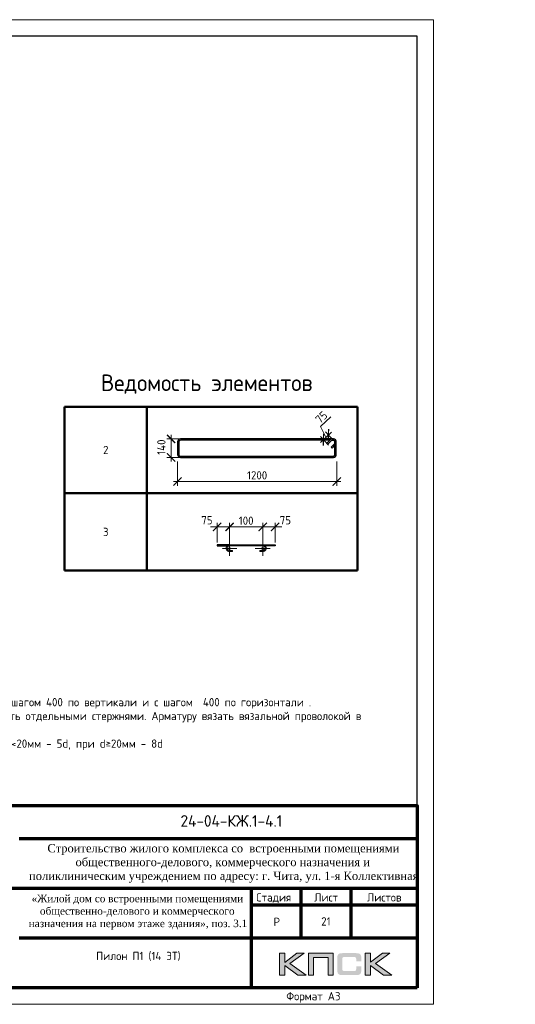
# Model space of a CAD drawing. Header units: millimetres. Extents: x 369815 to 1481759, y -423071 to -27917.
# Tile 52 of 256: x 527311 to 542256, y -330878 to -301178. Entities that reach past the tile are written whole.
import ezdxf
from ezdxf.enums import TextEntityAlignment as Align

# ---------------------------------------------------------------- set-up
doc = ezdxf.new("R2010")
doc.units = ezdxf.units.MM
doc.linetypes.add('CENTER2', pattern=[28.575, 19.05, -3.175, 3.175, -3.175])
doc.linetypes.add('GOST2.303 4', pattern=[7, 5, -2, 0])
for name, color, linetype, lineweight in [('Арм_шпильки', 143, 'Continuous', 18), ('Выноски', 20, 'Continuous', 20), ('Каркасы ригель', 3, 'Continuous', 0), ('Осевая', 10, 'CENTER2', 20), ('подоснова', 151, 'Continuous', 5), ('поз.', 2, 'Continuous', 25), ('размер', 1, 'Continuous', 25), ('РАЗМЕРЫ', 1, 'Continuous', 9), ('Рамка', 7, 'Continuous', 70), ('Текст', 7, 'Continuous', 25), ('ТОНКИЕ', 7, 'Continuous', 9)]:
    doc.layers.add(name, color=color, linetype=linetype, lineweight=lineweight)
doc.layers.add('Рамка печать', color=7, linetype='Continuous')
doc.layers.add('ТОЛСТЫЕ_ОСНОВНЫЕ', color=6, linetype='Continuous')
doc.styles.add('GOST 2.304', font='CS_Gost2304.shx')
doc.styles.add('GOST-2.304_Type-B', font='GOST_Common.ttf')
doc.styles.add('style1', font='GOST_Common.ttf', dxfattribs={"height": 500})
doc.styles.add('ГОСТ', font='GOST_Common.ttf')
doc.dimstyles.new('мой', dxfattribs={"dimscale": 100, "dimtxt": 2.5, "dimasz": 2.5, "dimexe": 1.25, "dimexo": 0.625, "dimtad": 1, "dimdec": 0, "dimtxsty": 'GOST-2.304_Type-B', "dimblk": 'ARCHTICK', "dimcen": 2.5, "dimdle": 2, "dimaunit": 1, "dimadec": 1, "dimazin": 2, "dimtfac": 1, "dimtdec": 0, "dimtmove": 1, "dimatfit": 3, "dimfxl": 1, "dimtfill": 1, "dimlwd": -1, "dimlwe": -1, "dimarcsym": 0})
doc.dimstyles.new('мой 25', dxfattribs={"dimscale": 100, "dimtxt": 2.5, "dimasz": 2.5, "dimexe": 1.25, "dimexo": 0.625, "dimtad": 1, "dimdec": 0, "dimlfac": 0.5, "dimtxsty": 'GOST-2.304_Type-B', "dimblk": 'ARCHTICK', "dimcen": 2.5, "dimdle": 1.25, "dimaunit": 1, "dimadec": 1, "dimazin": 2, "dimtfac": 1, "dimtdec": 0, "dimtmove": 1, "dimatfit": 3, "dimfxl": 6, "dimfxlon": 1, "dimtfill": 1, "dimlwd": -1, "dimlwe": -1, "dimarcsym": 0})

# ---------------------------------------------------------------- blocks, each defined once
blk = doc.blocks.new('*T1533')
at = {"layer": 'Выноски', "color": 0, "linetype": 'ByBlock', "lineweight": 50, "transparency": 16777216}
for p, q in [((0, 0), (8834, 0)), ((0, 0), (0, -4943)), ((2484, 0), (2484, -4943)), ((8834, 0), (8834, -4943)), ((0, -2606), (8834, -2606)), ((0, -4943), (8834, -4943))]:
    blk.add_line(p, q, dxfattribs=at)
at = {"layer": 'Выноски', "color": 0, "transparency": 16777216, "char_height": 250, "width": 2183.67, "attachment_point": 5, "style": 'GOST-2.304_Type-B'}
for s, insert in [('2', (1242, -1303)), ('3', (1242, -3774))]:
    blk.add_mtext(s, dxfattribs=dict(at, insert=insert))
blk = doc.blocks.new('*U121')
for p, q in [((-8, 0), (-7, 7.2)), ((-7, -7.2), (-8, 0)), ((-7, 7.2), (-4.2, 14)), ((-4.2, 14), (0.2, 19.8)), ((0.2, 19.8), (6, 24.2)), ((6, 24.2), (12.8, 27)), ((12.8, 27), (20, 28)), ((44, 28), (20, 28)), ((20, 20), (44, 20)), ((44, 20), (44, 28)), ((262.7, 28), (286.7, 28)), ((262.7, 20), (262.7, 28)), ((286.7, 20), (262.7, 20)), ((293.9, 27), (286.7, 28)), ((300.7, 24.2), (293.9, 27)), ((306.5, 19.8), (300.7, 24.2)), ((310.9, 14), (306.5, 19.8)), ((313.7, 7.2), (310.9, 14)), ((314.7, 0), (313.7, 7.2)), ((-4.2, -14), (-7, -7.2)), ((0.2, -19.8), (-4.2, -14)), ((6, -24.2), (0.2, -19.8)), ((12.8, -27), (6, -24.2)), ((20, -28), (12.8, -27)), ((20, -28), (286.7, -28)), ((286.7, -28), (293.9, -27)), ((293.9, -27), (300.7, -24.2)), ((300.7, -24.2), (306.5, -19.8)), ((306.5, -19.8), (310.9, -14)), ((310.9, -14), (313.7, -7.2)), ((313.7, -7.2), (314.7, 0))]:
    blk.add_line(p, q)
at = {"color": 0, "linetype": 'ByBlock', "lineweight": -2}
for p, q in [((0, 0), (0.7, 5.2)), ((0.7, 5.2), (2.7, 10)), ((2.7, 10), (5.9, 14.1)), ((5.9, 14.1), (10, 17.3)), ((10, 17.3), (14.8, 19.3)), ((14.8, 19.3), (20, 20)), ((291.8, 19.3), (286.7, 20)), ((296.7, 17.3), (291.8, 19.3)), ((300.8, 14.1), (296.7, 17.3)), ((304, 10), (300.8, 14.1)), ((306, 5.2), (304, 10)), ((306.7, 0), (306, 5.2)), ((0.7, -5.2), (0, 0)), ((2.7, -10), (0.7, -5.2)), ((5.9, -14.1), (2.7, -10)), ((10, -17.3), (5.9, -14.1)), ((14.8, -19.3), (10, -17.3)), ((20, -20), (14.8, -19.3)), ((20, -20), (286.7, -20)), ((286.7, -20), (291.8, -19.3)), ((291.8, -19.3), (296.7, -17.3)), ((296.7, -17.3), (300.8, -14.1)), ((300.8, -14.1), (304, -10)), ((304, -10), (306, -5.2)), ((306, -5.2), (306.7, 0))]:
    blk.add_line(p, q, dxfattribs=at)
at = {"style": 'GOST 2.304', "oblique": 15, "flags": 9}
for tag, p in [('ДИАМЕТР', (117.8, -62.2)), ('ДЛИНА', (118.1, -72.5)), ('ПОЗИЦИЯ', (118, -56.6)), ('КЛАСС', (118, -67.8)), ('МАССА', (118.7, -78.2))]:
    blk.add_attdef(tag, p, '', height=2.5, dxfattribs=at)
blk = doc.blocks.new('_ArchTick')
at = {"color": 0, "linetype": 'ByBlock', "const_width": 0.15}
blk.add_lwpolyline([(-0.5, -0.5), (0.5, 0.5)], dxfattribs=at)
blk = doc.blocks.new('*D1534')
at = {"layer": 'DEFPOINTS', "color": 0, "transparency": 16777216}
for p in [(534639, -316477), (533639, -317014), (534639, -317014)]:
    blk.add_point(p, dxfattribs=at)
at = {"layer": 'РАЗМЕРЫ', "color": 0, "linetype": 'Continuous', "transparency": 16777216}
for p, q in [((533439, -316477), (534839, -316477)), ((533639, -316952), (533639, -316352)), ((534639, -316951), (534639, -316352))]:
    blk.add_line(p, q, dxfattribs=at)
at = {"layer": 'РАЗМЕРЫ', "color": 0, "transparency": 16777216, "xscale": 250, "yscale": 250, "zscale": 250, "rotation": 180}
blk.add_blockref('_ArchTick', (533639, -316477), dxfattribs=at)
at = {"layer": 'РАЗМЕРЫ', "color": 0, "transparency": 16777216, "xscale": 250, "yscale": 250, "zscale": 250}
blk.add_blockref('_ArchTick', (534639, -316477), dxfattribs=at)
at = {"layer": 'РАЗМЕРЫ', "color": 0, "transparency": 16777216, "insert": (534139, -316289), "char_height": 250, "attachment_point": 5, "style": 'GOST-2.304_Type-B', "bg_fill": 3, "box_fill_scale": 1.1, "bg_fill_color": 256, "bg_fill_true_color": 13158600, "bg_fill_transparency": 0}
blk.add_mtext('100', dxfattribs=at)
blk = doc.blocks.new('*D1565')
at = {"layer": 'DEFPOINTS', "color": 0, "transparency": 16777216}
for p in [(533263, -317014), (533639, -317014)]:
    blk.add_point(p, dxfattribs=at)
at = {"layer": 'РАЗМЕРЫ', "color": 0, "linetype": 'Continuous', "transparency": 16777216}
for p, q in [((533839, -316477), (533063, -316477)), ((533263, -316951), (533263, -316352)), ((533639, -316952), (533639, -316352))]:
    blk.add_line(p, q, dxfattribs=at)
at = {"layer": 'РАЗМЕРЫ', "color": 0, "transparency": 16777216, "xscale": 250, "yscale": 250, "zscale": 250}
blk.add_blockref('_ArchTick', (533639, -316477), dxfattribs=at)
at = {"layer": 'РАЗМЕРЫ', "color": 0, "transparency": 16777216, "insert": (532956, -316275), "char_height": 250, "attachment_point": 5, "style": 'GOST-2.304_Type-B', "bg_fill": 3, "box_fill_scale": 1.1, "bg_fill_color": 256, "bg_fill_true_color": 13158600, "bg_fill_transparency": 0}
blk.add_mtext('75', dxfattribs=at)
at = {"layer": 'DEFPOINTS', "color": 0, "transparency": 16777216}
blk.add_point((533263, -316477), dxfattribs=at)
at = {"layer": 'РАЗМЕРЫ', "color": 0, "transparency": 16777216, "xscale": 250, "yscale": 250, "zscale": 250, "rotation": 180}
blk.add_blockref('_ArchTick', (533263, -316477), dxfattribs=at)
blk = doc.blocks.new('*D1566')
at = {"layer": 'DEFPOINTS', "color": 0, "transparency": 16777216}
for p in [(534639, -317014), (535015, -317014)]:
    blk.add_point(p, dxfattribs=at)
at = {"layer": 'РАЗМЕРЫ', "color": 0, "linetype": 'Continuous', "transparency": 16777216}
for p, q in [((534439, -316477), (535215, -316477)), ((534639, -316952), (534639, -316352)), ((535015, -316951), (535015, -316352))]:
    blk.add_line(p, q, dxfattribs=at)
at = {"layer": 'РАЗМЕРЫ', "color": 0, "transparency": 16777216, "xscale": 250, "yscale": 250, "zscale": 250, "rotation": 180}
blk.add_blockref('_ArchTick', (534639, -316477), dxfattribs=at)
at = {"layer": 'РАЗМЕРЫ', "color": 0, "transparency": 16777216, "insert": (535322, -316275), "char_height": 250, "attachment_point": 5, "style": 'GOST-2.304_Type-B', "bg_fill": 3, "box_fill_scale": 1.1, "bg_fill_color": 256, "bg_fill_true_color": 13158600, "bg_fill_transparency": 0}
blk.add_mtext('75', dxfattribs=at)
at = {"layer": 'DEFPOINTS', "color": 0, "transparency": 16777216}
blk.add_point((535015, -316477), dxfattribs=at)
at = {"layer": 'РАЗМЕРЫ', "color": 0, "transparency": 16777216, "xscale": 250, "yscale": 250, "zscale": 250}
blk.add_blockref('_ArchTick', (535015, -316477), dxfattribs=at)
blk = doc.blocks.new('*U122')
at = {"color": 0, "linetype": 'ByBlock', "lineweight": -2}
for p, q in [((-10, 1176.4), (-10, 12.5)), ((-10, 1169.4), (-10, 1176.4)), ((22, 1128), (-3.4, 1153.5)), ((0, 1169.4), (0, 1176.4)), ((0, 1150.1), (0, 12.5)), ((3.7, 1160.6), (29.1, 1135.1)), ((108.8, 1198.9), (12.5, 1198.9)), ((108.8, 1188.9), (12.5, 1188.9)), ((29.1, 1135.1), (22, 1128)), ((53.8, 1159.8), (28.3, 1185.2)), ((38.8, 1188.9), (60.9, 1166.9)), ((60.9, 1166.9), (53.8, 1159.8)), ((121.3, 12.5), (121.3, 1176.4)), ((131.3, 12.5), (131.3, 1176.4)), ((12.5, 0), (108.8, 0)), ((12.5, -10), (108.8, -10))]:
    blk.add_line(p, q, dxfattribs=at)
for centre, radius, start, end in [((12.5, 1176.4), 22.5, 90, 180), ((12.5, 1169.4), 22.5, 180, 225), ((12.5, 1176.4), 12.5, 90, 180), ((12.5, 1169.4), 12.5, 180, 225), ((19.5, 1176.4), 12.5, 45, 90), ((108.8, 1176.4), 22.5, 0, 90), ((108.8, 1176.4), 12.5, 0, 90), ((12.5, 12.5), 22.5, 180, 270), ((12.5, 12.5), 12.5, 180, 270), ((108.8, 12.5), 12.5, 270, 0), ((108.8, 12.5), 22.5, 270, 0)]:
    blk.add_arc(centre, radius, start, end, dxfattribs=at)
at = {"style": 'GOST 2.304', "oblique": 15, "flags": 9}
for tag, p in [('ДИАМЕТР', (-52.8, -63)), ('КЛАСС', (-53, -68.7)), ('ДЛИНА', (-52.5, -73.8)), ('ПОЗИЦИЯ', (-52.3, -58)), ('МАССА', (-52.3, -78.3))]:
    blk.add_attdef(tag, p, '', height=2.5, dxfattribs=at)
blk = doc.blocks.new('*D1543')
at = {"layer": 'DEFPOINTS', "color": 0, "transparency": 16777216}
for p in [(532070, -314154), (536870, -314292), (532070, -315109)]:
    blk.add_point(p, dxfattribs=at)
at = {"layer": 'РАЗМЕРЫ', "color": 0, "linetype": 'Continuous', "transparency": 16777216}
for p, q in [((532070, -314509), (532070, -315234)), ((536870, -314509), (536870, -315234)), ((536995, -315109), (531945, -315109))]:
    blk.add_line(p, q, dxfattribs=at)
at = {"layer": 'РАЗМЕРЫ', "color": 0, "transparency": 16777216, "xscale": 250, "yscale": 250, "zscale": 250, "rotation": 180}
blk.add_blockref('_ArchTick', (532070, -315109), dxfattribs=at)
at = {"layer": 'РАЗМЕРЫ', "color": 0, "transparency": 16777216, "xscale": 250, "yscale": 250, "zscale": 250}
blk.add_blockref('_ArchTick', (536870, -315109), dxfattribs=at)
at = {"layer": 'РАЗМЕРЫ', "color": 0, "transparency": 16777216, "insert": (534470, -314921), "char_height": 250, "attachment_point": 5, "style": 'GOST-2.304_Type-B', "bg_fill": 3, "box_fill_scale": 1.1, "bg_fill_color": 256, "bg_fill_true_color": 13158600, "bg_fill_transparency": 0}
blk.add_mtext('1200', dxfattribs=at)
blk = doc.blocks.new('*D1571')
at = {"layer": 'DEFPOINTS', "color": 0, "transparency": 16777216}
for p in [(531876, -313823), (533385, -313823), (533040, -314382)]:
    blk.add_point(p, dxfattribs=at)
at = {"layer": 'РАЗМЕРЫ', "color": 0, "linetype": 'Continuous', "transparency": 16777216}
for p, q in [((532476, -313823), (531751, -313823)), ((531876, -314507), (531876, -313698)), ((532476, -314382), (531751, -314382))]:
    blk.add_line(p, q, dxfattribs=at)
at = {"layer": 'РАЗМЕРЫ', "color": 0, "transparency": 16777216, "insert": (531583, -314071), "char_height": 250, "attachment_point": 5, "rotation": 90, "style": 'GOST-2.304_Type-B', "bg_fill": 3, "box_fill_scale": 1.1, "bg_fill_color": 256, "bg_fill_true_color": 13158600, "bg_fill_transparency": 0}
blk.add_mtext('140', dxfattribs=at)
at = {"layer": 'РАЗМЕРЫ', "color": 0, "transparency": 16777216, "xscale": 250, "yscale": 250, "zscale": 250}
for p, rotation in [((531876, -313823), 90), ((531876, -314382), 270)]:
    blk.add_blockref('_ArchTick', p, dxfattribs=dict(at, rotation=rotation))
blk = doc.blocks.new('*U78')
at = {"layer": 'ТОЛСТЫЕ_ОСНОВНЫЕ', "color": 6}
blk.add_lwpolyline([(20, 5), (415, 5), (415, 292), (20, 292)], close=True, dxfattribs=at)
at = {"layer": 'ТОНКИЕ'}
blk.add_lwpolyline([(0, 0), (420, 0), (420, 297), (0, 297)], close=True, dxfattribs=at)
at = {"layer": 'Текст', "style": 'style1'}
blk.add_text('Формат А3', height=2.5, dxfattribs=at).set_placement((375.57, 1.2))
blk = doc.blocks.new('штамп кж1.1')
at = {"layer": 'Рамка печать', "lineweight": 20}
h = blk.add_hatch(color=0, dxfattribs=at)
h.paths.add_polyline_path([(419458, -85094), (419234, -85094), (418867, -85370), (418867, -85094), (418712, -85094), (418712, -85757), (418867, -85757), (418867, -85466), (419264, -85757), (419512, -85757), (419019, -85406)])
h.paths.add_polyline_path([(419737, -85219), (420175, -85219), (420175, -85757), (420329, -85757), (420329, -85094), (420165, -85094), (419583, -85094), (419583, -85251), (419583, -85757), (419737, -85757)])
h.paths.add_polyline_path([(421451, -85091), (421295, -85091), (421295, -85754), (421451, -85754), (421451, -85462), (421847, -85754), (422095, -85754), (421602, -85403), (422041, -85091), (421818, -85091), (421451, -85367)])
blk.add_hatch(color=204, dxfattribs=at).paths.add_polyline_path([(421166, -85165), (421164, -85157), (421161, -85151), (421158, -85145), (421154, -85139), (421151, -85134), (421147, -85129), (421143, -85124), (421139, -85120), (421133, -85117), (421128, -85113), (421122, -85109), (421115, -85107), (421108, -85104), (421100, -85101), (421093, -85099), (421075, -85096), (421056, -85093), (421035, -85092), (421012, -85091), (420617, -85091), (420594, -85092), (420573, -85093), (420553, -85096), (420536, -85099), (420528, -85102), (420521, -85104), (420514, -85107), (420508, -85110), (420502, -85113), (420496, -85117), (420491, -85120), (420486, -85124), (420482, -85129), (420478, -85134), (420474, -85139), (420471, -85145), (420468, -85151), (420466, -85158), (420463, -85165), (420461, -85172), (420457, -85188), (420455, -85206), (420453, -85226), (420453, -85248), (420453, -85596), (420453, -85618), (420455, -85638), (420457, -85656), (420461, -85673), (420463, -85680), (420466, -85687), (420468, -85694), (420471, -85700), (420474, -85705), (420478, -85711), (420482, -85716), (420486, -85720), (420491, -85725), (420496, -85728), (420502, -85731), (420508, -85735), (420514, -85738), (420521, -85740), (420528, -85743), (420536, -85745), (420553, -85749), (420573, -85751), (420594, -85753), (420617, -85754), (421012, -85754), (421035, -85753), (421056, -85752), (421075, -85749), (421092, -85746), (421100, -85743), (421108, -85741), (421115, -85738), (421122, -85735), (421128, -85732), (421133, -85728), (421139, -85725), (421143, -85720), (421147, -85716), (421151, -85711), (421154, -85706), (421158, -85700), (421161, -85694), (421164, -85688), (421166, -85680), (421169, -85673), (421172, -85656), (421175, -85639), (421176, -85618), (421177, -85596), (421177, -85487), (421022, -85487), (421022, -85576), (421022, -85582), (421021, -85588), (421020, -85594), (421019, -85599), (421017, -85604), (421015, -85608), (421012, -85612), (421008, -85616), (421005, -85619), (421001, -85622), (420996, -85624), (420991, -85626), (420987, -85627), (420981, -85628), (420974, -85628), (420968, -85629), (420649, -85629), (420644, -85628), (420639, -85628), (420635, -85626), (420631, -85624), (420627, -85621), (420624, -85618), (420620, -85615), (420617, -85611), (420615, -85607), (420613, -85603), (420611, -85598), (420609, -85593), (420607, -85584), (420607, -85574), (420607, -85256), (420607, -85250), (420607, -85245), (420609, -85240), (420610, -85235), (420611, -85231), (420613, -85228), (420616, -85225), (420619, -85221), (420622, -85218), (420626, -85216), (420630, -85214), (420634, -85212), (420639, -85211), (420643, -85210), (420649, -85210), (420654, -85210), (420968, -85210), (420974, -85210), (420981, -85210), (420986, -85212), (420991, -85213), (420996, -85215), (421000, -85217), (421004, -85220), (421008, -85223), (421011, -85227), (421014, -85231), (421017, -85235), (421019, -85240), (421020, -85245), (421021, -85250), (421022, -85257), (421022, -85263), (421022, -85336), (421177, -85336), (421177, -85248), (421176, -85226), (421175, -85206), (421172, -85188), (421168, -85172)])
at = {"layer": 'Рамка', "color": 7}
for p, q in [((410858, -81634), (422858, -81634)), ((404358, -83134), (422858, -83134)), ((419358, -83134), (419358, -84634)), ((420858, -83134), (420858, -84634)), ((417858, -83634), (422858, -83634)), ((417858, -83634), (422858, -83634)), ((410858, -84634), (422858, -84634))]:
    blk.add_line(p, q, dxfattribs=at)
at = {"layer": 'Рамка'}
blk.add_line((417858, -83134), (417858, -86134), dxfattribs=at)
blk.add_lwpolyline([(422858, -86134), (404358, -86134), (404358, -80634), (422858, -80634)], close=True, dxfattribs=at)
at = {"layer": 'Рамка печать', "color": 0, "lineweight": 20}
for points in [[(418712, -85757), (418712, -85094), (418867, -85094), (418867, -85370), (419234, -85094), (419458, -85094), (419019, -85406), (419512, -85757), (419264, -85757), (418867, -85466), (418867, -85757), (418712, -85757)], [(419737, -85757), (419737, -85219), (420175, -85219), (420175, -85757), (420329, -85757), (420329, -85094), (420165, -85094), (419583, -85094), (419583, -85251), (419583, -85757), (419737, -85757)], [(421295, -85754), (421295, -85091), (421451, -85091), (421451, -85367), (421818, -85091), (422041, -85091), (421602, -85403), (422095, -85754), (421847, -85754), (421451, -85462), (421451, -85754), (421295, -85754)]]:
    blk.add_lwpolyline(points, close=True, dxfattribs=at)
at = {"layer": 'Текст', "color": 7, "style": 'ГОСТ'}
blk.add_text('24-04-КЖ.1-4.1', height=350, dxfattribs=at).set_placement((417259, -81103), align=Align.MIDDLE_CENTER)
for s, p in [('Стадия', (418009, -83534)), ('Лист', (419758, -83534)), ('Листов', (421350, -83534)), ('Р', (418530, -84272))]:
    blk.add_text(s, height=250, dxfattribs=at).set_placement(p)
at = {"layer": 'Текст', "color": 7, "attachment_point": 1, "style": 'ГОСТ'}
for s, width, heights, insert, char_height in [('\\pi594.35517;{\\fTimes New Roman|b0|i0|c204|p18;\\C256;Строительство жилого комплекса со  встроенными помещениями \\P\\pi1441.86779;общественного-делового, коммерческого назначения и \\P\\pi41.3631;поликлиническим учреждением по адресу: г. Чита, ул. 1-я Коллективная}', 11543.07, [0], (411117, -81801), 250), ('\\pi389.01406;{\\fTimes New Roman|b0|i0|c204|p18;\\C256;«Жилой дом со встроенными помещениями \\P\\pi641.91601;общественно-делового и коммерческого \\P\\pi302.06381;назначения на первом этаже здания», поз. 3.1\\P}', 7000, [1500], (410844, -83331), 225)]:
    blk.add_mtext_dynamic_manual_height_columns(s, width=width, gutter_width=12.5, heights=heights, dxfattribs=dict(at, insert=insert, char_height=char_height))
blk = doc.blocks.new('*T1544')
at = {"layer": 'Каркасы ригель', "color": 0, "linetype": 'ByBlock', "lineweight": -2, "transparency": 16777216}
for p, q in [((0, 0), (1500, 0)), ((0, -1000), (1500, -1000))]:
    blk.add_line(p, q, dxfattribs=at)
at = {"layer": 'Каркасы ригель', "color": 0, "linetype": 'ByBlock', "lineweight": 50, "transparency": 16777216}
for p, q in [((0, 0), (0, -1000)), ((1500, 0), (1500, -1000))]:
    blk.add_line(p, q, dxfattribs=at)
at = {"layer": 'Каркасы ригель', "color": 0, "linetype": 'Continuous', "lineweight": 0, "transparency": 16777216, "insert": (750, -500), "char_height": 250, "width": 1000, "attachment_point": 5, "style": 'ГОСТ'}
blk.add_mtext('21', dxfattribs=at)
blk = doc.blocks.new('*D2344')
at = {"layer": 'DEFPOINTS', "color": 0, "transparency": 16777216}
for p in [(536621, -313701), (536821, -313912), (536670, -314056)]:
    blk.add_point(p, dxfattribs=at)
at = {"layer": 'РАЗМЕРЫ', "color": 0, "linetype": 'Continuous', "transparency": 16777216}
for p, q in [((536384, -313453), (536691, -313161)), ((536379, -313932), (536712, -313615)), ((536546, -313773), (536384, -313453)), ((536778, -313867), (536535, -313611)), ((536627, -314011), (536384, -313755))]:
    blk.add_line(p, q, dxfattribs=at)
at = {"layer": 'РАЗМЕРЫ', "color": 0, "transparency": 16777216, "xscale": 250, "yscale": 250, "zscale": 250}
for p, rotation in [((536621, -313701), 43.53873592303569), ((536470, -313846), 223.5387359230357)]:
    blk.add_blockref('_ArchTick', p, dxfattribs=dict(at, rotation=rotation))
at = {"layer": 'РАЗМЕРЫ', "color": 0, "transparency": 16777216, "insert": (536408, -313171), "char_height": 250, "attachment_point": 5, "rotation": 43.5387, "style": 'GOST-2.304_Type-B', "bg_fill": 3, "box_fill_scale": 1.1, "bg_fill_color": 256, "bg_fill_true_color": 13158600, "bg_fill_transparency": 0}
blk.add_mtext('75', dxfattribs=at)

msp = doc.modelspace()

# ---------------------------------------------------------------- block references
for name, p in [('*T1533', (528663.7, -312854, 3100)), ('*T1544', (535793.5, -327877.6, 3100))]:
    msp.add_blockref(name, p)
at = {"lineweight": 30, "xscale": 3.959999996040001, "yscale": 3.959999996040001, "zscale": 3.959999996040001, "rotation": 269.9999999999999}
msp.add_blockref('*U122', (532110, -313862.3, 3100), dxfattribs=at)
at = {"layer": 'Арм_шпильки', "color": 3, "xscale": 3.75, "yscale": 3.75, "zscale": 3.75, "rotation": 180}
msp.add_blockref('*U121', (534714.2, -317118.5, 3100), dxfattribs=at)
at = {"layer": 'размер'}
for p in [(72562.5, -244243.4, 3100), (116435.2, -244243.4, 3100)]:
    msp.add_blockref('штамп кж1.1', p, dxfattribs=at)

# ---------------------------------------------------------------- texts
at = {"ltscale": 100, "insert": (521291.1, -321222.3, 3100), "char_height": 250, "width": 17398.124, "attachment_point": 1, "style": 'GOST-2.304_Type-B'}
msp.add_mtext('\\pi-750,l750,t750,5000;1.^IОбщие примечания см. лист 1\\P2.^IШпильки поз.3 устанавливать с шагом 400 по вертикали и с шагом  400 по горизонтали .\\P3.^IАрмирование пилонов  выполнять отдельными стержнями. Арматуру вязать вязальной проволокой в каждом пересечении.\\P{\\C7;4.^IДиаметр оправки стержня при d<20мм - 5d, при d≥20мм - 8d}', dxfattribs=at)
at = {"layer": 'Выноски', "color": 240, "true_color": 0xed1f24, "insert": (476937.8, -323613.3), "char_height": 250, "width": 18219.66, "attachment_point": 1, "style": 'ГОСТ'}
msp.add_mtext('\\pi-500,l500;В выделенной области представлена замененная ( актуальная) версия. Содержание изменения см. в листе разрешения на внесение изменений{\\H1.025x; }', dxfattribs=at)
at = {"layer": 'РАЗМЕРЫ', "insert": (532950.7, -312169.7, 3100), "char_height": 500, "attachment_point": 5, "style": 'GOST-2.304_Type-B'}
msp.add_mtext_dynamic_manual_height_columns('{\\C0;Ведомость элементов}', width=15225.227, gutter_width=15, heights=[0], dxfattribs=at)
at = {"layer": 'Текст', "color": 7, "char_height": 250, "attachment_point": 1, "style": 'ГОСТ'}
for s, insert in [('\\pi3500;\\P\\pi1471.59091;{\\C0;План пилонов} 14-го этажа{\\H1.83333x; }', (483420.8, -328877.6, 3100)), ('\\pi3500;{\\C256;\\P\\pi2321.59091;Пилон П1 (14 ЭТ)}', (527293.5, -328877.6, 3100))]:
    msp.add_mtext_dynamic_manual_height_columns(s, width=7000, gutter_width=12.5, heights=[1500], dxfattribs=dict(at, insert=insert))

# ---------------------------------------------------------------- next in the draw order: dimensions: what is measured, and where the dimension line sits
at = {"layer": 'РАЗМЕРЫ', "color": 146, "true_color": 0x006272}
dim = msp.add_linear_dim(base=(532070.4, -315108.8, 3100), p1=(536869.6, -314292.5, 3100), p2=(532070.4, -314154.5, 3100), dimstyle='мой 25', override={"dimlfac": 0.25}, dxfattribs=at)
dim.commit()
dim.dimension.update_dxf_attribs({"geometry": '*D1543', "text_midpoint": (534470, -314921.3, 3100)})
dim = msp.add_linear_dim(base=(534639.2, -316477, 3100), p1=(533639.2, -317014.3, 3100), p2=(534639.2, -317013.5, 3100), text='100', dimstyle='мой', dxfattribs=at)
dim.commit()
dim.dimension.update_dxf_attribs({"geometry": '*D1534', "text_midpoint": (534139.2, -316289.5, 3100)})

# ---------------------------------------------------------------- next in the draw order: linework, layer by layer
at = {"layer": 'поз.', "linetype": 'GOST2.303 4', "ltscale": 0.4, "elevation": 3100}
for points in [[(533639.2, -317013.5), (533263.2, -317013.5), (533263.2, -317043.5), (533637.9, -317043.7)], [(534639.2, -317013.5), (535015.2, -317013.5), (535015.2, -317043.5), (534640.4, -317043.7)]]:
    msp.add_lwpolyline(points, dxfattribs=at)

# ---------------------------------------------------------------- next in the draw order: dimensions: what is measured, and where the dimension line sits
at = {"layer": 'РАЗМЕРЫ', "color": 146}
dim = msp.add_linear_dim(base=(531875.8, -313822.7, 3100), p1=(533039.8, -314382.1, 3100), p2=(533385.5, -313822.7, 3100), angle=90, dimstyle='мой 25', override={"dimlfac": 0.25}, dxfattribs=at)
dim.commit()
dim.dimension.update_dxf_attribs({"geometry": '*D1571', "text_midpoint": (531770.6, -314070.8, 3100), "dimtype": 160})

# ---------------------------------------------------------------- next in the draw order: dimensions: what is measured, and where the dimension line sits
dim = msp.add_linear_dim(base=(533263.2, -316477, 3100), p1=(533639.2, -317014.3, 3100), p2=(533263.2, -317013.5, 3100), text='75', dimstyle='мой', dxfattribs=at)
dim.commit()
dim.dimension.update_dxf_attribs({"geometry": '*D1565', "text_midpoint": (532956.3, -316462.7, 3100), "dimtype": 160})
dim = msp.add_linear_dim(base=(535015.2, -316477, 3100), p1=(534639.1, -317014.3, 3100), p2=(535015.2, -317013.5, 3100), angle=180, text='75', dimstyle='мой', dxfattribs=at)
dim.commit()
dim.dimension.update_dxf_attribs({"geometry": '*D1566', "text_midpoint": (535322, -316462.7, 3100), "dimtype": 160})

# ---------------------------------------------------------------- next in the draw order: linework, layer by layer
at = {"layer": 'Осевая', "ltscale": 0.1}
for p, q in [((533863.3, -317130.1, 3100), (533415, -317130.1, 3100)), ((533639.2, -316906, 3100), (533639.2, -317354.3, 3100)), ((534863.3, -317130.1, 3100), (534415, -317130.1, 3100)), ((534639.1, -316906, 3100), (534639.1, -317354.3, 3100))]:
    msp.add_line(p, q, dxfattribs=at)
at = {"layer": 'подоснова'}
for centre in [(533639.2, -317130.1, 3100), (534639.1, -317130.1, 3100)]:
    msp.add_circle(centre, 32, dxfattribs=at)

# ---------------------------------------------------------------- next in the draw order: block references
at = {"xscale": 100, "yscale": 100, "zscale": 100}
msp.add_blockref('*U78', (497793.5, -330877.6, 3100), dxfattribs=at)

# ---------------------------------------------------------------- next in the draw order: dimensions: what is measured, and where the dimension line sits
at = {"layer": 'РАЗМЕРЫ', "color": 146, "true_color": 0x006272}
dim = msp.add_aligned_dim(p1=(536669.8, -314056), p2=(536821.4, -313911.9), distance=290.3, text='75', dimstyle='мой 25', override={"dimlfac": 0.25}, dxfattribs=at)
dim.commit()
dim.dimension.update_dxf_attribs({"geometry": '*D2344', "text_midpoint": (536299.7, -313274.3)})

doc.saveas('drawing.dxf')
